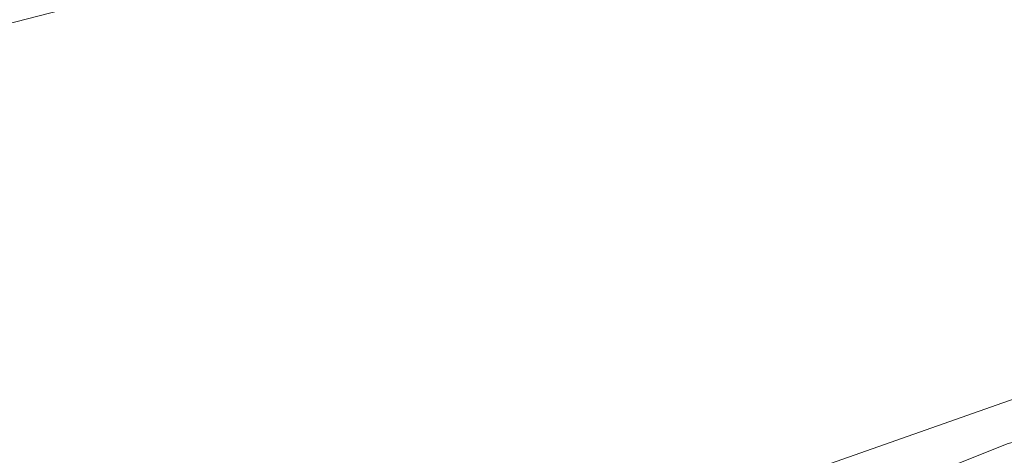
# Model space of a CAD drawing. Header units: metres. Extents: x 264570 to 266133, y 576109 to 577454.
# Tile 53 of 128: x 265481 to 265560, y 576681 to 576716. Entities that reach past the tile are written whole.
import ezdxf

# ---------------------------------------------------------------- set-up
doc = ezdxf.new("R2010")
doc.units = ezdxf.units.M
doc.layers.add('B-WE-OG-TOPOGRAFIE-G', color=252, linetype='Continuous', lineweight=15)

msp = doc.modelspace()

# ---------------------------------------------------------------- linework, layer by layer
at = {"layer": 'B-WE-OG-TOPOGRAFIE-G'}
for points in [[(265146.294, 576984.114), (265054.527, 576952.285), (265076.666, 576887.833), (265077.77, 576884.617), (265164.747, 576631.404), (265212.85, 576643.969), (265260.984, 576656.444), (265260.772, 576657.063), (265284.398, 576664.646), (265285.162, 576664.816), (265285.638, 576664.419), (265328.595, 576675.718), (265332.455, 576676.733), (265342.03, 576679.251), (265422.617, 576700.306), (265485.568, 576716.533), (265587.981, 576742.976), (265589.623, 576742.562), (265592.107, 576740.013), (265593.761, 576738.712), (265595.408, 576733.376), (265604.83, 576703.223)], [(265604.83, 576703.223), (265595.408, 576733.376), (265593.761, 576738.712), (265592.107, 576740.013), (265589.623, 576742.562), (265587.981, 576742.976), (265485.568, 576716.533), (265422.617, 576700.306), (265342.03, 576679.251)], [(265599.956, 576697.063), (265581.663, 576691.851), (265573.434, 576689.465), (265572.969, 576687.895), (265569.887, 576686.548), (265564.587, 576685.831), (265561.581, 576685.641), (265538.403, 576677.481), (265523.55, 576673.384), (265518.981, 576671.569), (265517.566, 576670.063), (265511.415, 576667.8), (265506.081, 576665.326), (265505.5, 576664.845), (265505.037, 576664.381), (265503.954, 576664.175), (265502.852, 576664.185), (265502.188, 576664.256), (265500.998, 576665.206), (265500.679, 576665.404), (265500.246, 576665.557), (265497.502, 576665.961), (265486.881, 576668.227), (265478.826, 576670.119)], [(265538.403, 576677.481), (265561.581, 576685.641), (265564.587, 576685.831), (265569.887, 576686.548), (265572.969, 576687.895), (265573.434, 576689.465), (265581.663, 576691.851), (265599.956, 576697.063)], [(265601.856, 576693.84), (265598.278, 576692.693), (265590.697, 576690.783), (265581.716, 576687.986), (265577.649, 576686.203), (265575.264, 576685.275), (265570.247, 576683.837), (265565.646, 576683.211), (265560.031, 576681.7), (265555.858, 576680.022)], [(265555.858, 576680.022), (265560.031, 576681.7), (265565.646, 576683.211), (265570.247, 576683.837), (265575.264, 576685.275), (265577.649, 576686.203), (265581.716, 576687.986), (265590.697, 576690.783), (265598.278, 576692.693), (265601.856, 576693.84)]]:
    msp.add_lwpolyline(points, dxfattribs=at)

doc.saveas('drawing.dxf')
